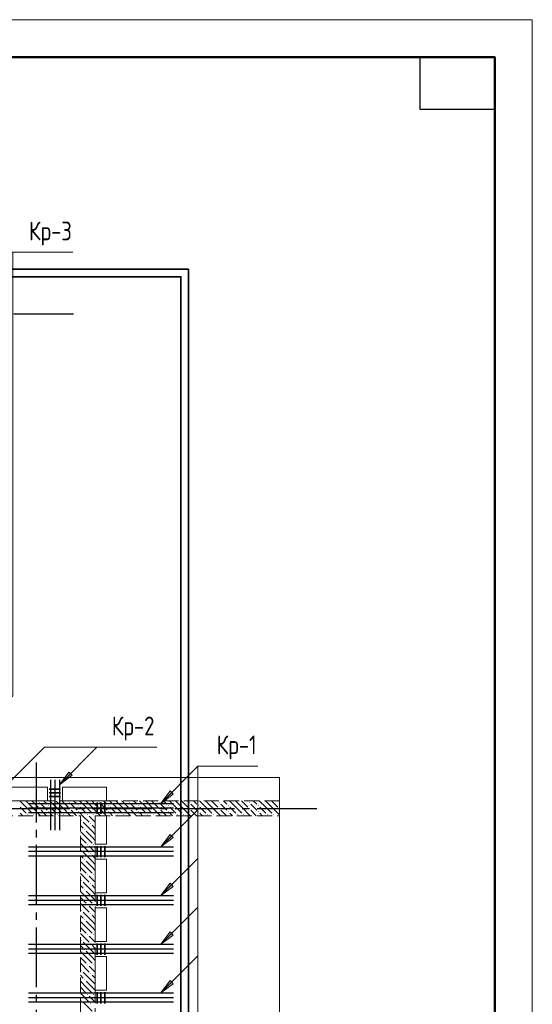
# Model space of a CAD drawing. Header units: millimetres. Extents: x 0 to 31317, y 0 to 42000.
# Tile 15 of 15: x 22854 to 29700, y 28863 to 42000. Entities that reach past the tile are written whole.
import ezdxf

# ---------------------------------------------------------------- set-up
doc = ezdxf.new("R2010")
doc.units = ezdxf.units.MM
doc.linetypes.add('______2', pattern=[270, 200, -70])
doc.linetypes.add('______5', pattern=[1100, 800, -100, 100, -100])
for name, color, linetype, lineweight in [('S1 Стержни арматуры фон', 7, 'Continuous', 25), ('Standard', 7, 'Continuous', 25), ('Оси', 40, '______5', 18), ('Позиционная метка номер позиции', 7, 'Continuous', 13), ('Ребро вкладыша арматура поперечная AW', 7, 'Continuous', 25)]:
    doc.layers.add(name, color=color, linetype=linetype, lineweight=lineweight)
doc.layers.add('ЖБ Перекрытие верхний уровень', color=7, linetype='Continuous', lineweight=25, true_color=0xe0e0ff)
doc.layers.add('ЖБ Стена верхний уровень', color=7, linetype='Continuous', lineweight=25, true_color=0x006e00)
doc.styles.add('GOST 2.304-81', font='txt')

msp = doc.modelspace()

# ---------------------------------------------------------------- hatches: boundary and pattern name
at = {"layer": 'ЖБ Стена верхний уровень', "linetype": 'Continuous', "lineweight": 18, "transparency": 33554687}
for points in [[(23114, 31553), (23121, 31560), (23127, 31553), (23121, 31547)], [(23514, 31553), (23521, 31560), (23527, 31553), (23521, 31547)], [(23914, 31553), (23921, 31560), (23927, 31553), (23921, 31547)], [(24314, 31553), (24321, 31560), (24327, 31553), (24321, 31547)], [(24714, 31553), (24721, 31560), (24727, 31553), (24721, 31547)], [(25114, 31553), (25121, 31560), (25127, 31553), (25121, 31547)], [(25514, 31553), (25521, 31560), (25527, 31553), (25521, 31547)], [(25914, 31553), (25921, 31560), (25927, 31553), (25921, 31547)], [(26314, 31553), (26321, 31560), (26324, 31557), (26324, 31550), (26321, 31547)], [(22954, 31393), (22961, 31400), (22967, 31393), (22961, 31387)], [(23034, 31393), (23041, 31400), (23047, 31393), (23041, 31387)], [(23114, 31473), (23121, 31480), (23127, 31473), (23121, 31467)], [(23234, 31513), (23241, 31520), (23247, 31513), (23241, 31507)], [(23234, 31433), (23241, 31440), (23247, 31433), (23241, 31427)], [(23354, 31393), (23361, 31400), (23367, 31393), (23361, 31387)], [(23434, 31393), (23441, 31400), (23447, 31393), (23441, 31387)], [(23514, 31473), (23521, 31480), (23527, 31473), (23521, 31467)], [(23634, 31513), (23641, 31520), (23647, 31513), (23641, 31507)], [(23634, 31433), (23641, 31440), (23647, 31433), (23641, 31427)], [(23754, 31393), (23761, 31400), (23767, 31393), (23761, 31387)], [(23834, 31393), (23841, 31400), (23847, 31393), (23841, 31387)], [(23914, 31473), (23921, 31480), (23927, 31473), (23921, 31467)], [(24034, 31513), (24041, 31520), (24047, 31513), (24041, 31507)], [(24034, 31433), (24041, 31440), (24047, 31433), (24041, 31427)], [(24154, 31393), (24161, 31400), (24167, 31393), (24161, 31387)], [(24234, 31393), (24241, 31400), (24247, 31393), (24241, 31387)], [(24314, 31473), (24321, 31480), (24327, 31473), (24321, 31467)], [(24434, 31513), (24441, 31520), (24447, 31513), (24441, 31507)], [(24434, 31433), (24441, 31440), (24447, 31433), (24441, 31427)], [(24554, 31393), (24561, 31400), (24567, 31393), (24561, 31387)], [(24634, 31393), (24641, 31400), (24647, 31393), (24641, 31387)], [(24714, 31473), (24721, 31480), (24727, 31473), (24721, 31467)], [(24834, 31513), (24841, 31520), (24847, 31513), (24841, 31507)], [(24834, 31433), (24841, 31440), (24847, 31433), (24841, 31427)], [(24954, 31393), (24961, 31400), (24967, 31393), (24961, 31387)], [(25034, 31393), (25041, 31400), (25047, 31393), (25041, 31387)], [(25114, 31473), (25121, 31480), (25127, 31473), (25121, 31467)], [(25234, 31513), (25241, 31520), (25247, 31513), (25241, 31507)], [(25234, 31433), (25241, 31440), (25247, 31433), (25241, 31427)], [(25354, 31393), (25361, 31400), (25367, 31393), (25361, 31387)], [(25434, 31393), (25441, 31400), (25447, 31393), (25441, 31387)], [(25514, 31473), (25521, 31480), (25527, 31473), (25521, 31467)], [(25634, 31513), (25641, 31520), (25647, 31513), (25641, 31507)], [(25634, 31433), (25641, 31440), (25647, 31433), (25641, 31427)], [(25754, 31393), (25761, 31400), (25767, 31393), (25761, 31387)], [(25834, 31393), (25841, 31400), (25847, 31393), (25841, 31387)], [(25914, 31473), (25921, 31480), (25927, 31473), (25921, 31467)], [(26034, 31513), (26041, 31520), (26047, 31513), (26041, 31507)], [(26034, 31433), (26041, 31440), (26047, 31433), (26041, 31427)], [(26154, 31393), (26161, 31400), (26167, 31393), (26161, 31387)], [(26234, 31393), (26241, 31400), (26247, 31393), (26241, 31387)], [(26314, 31473), (26321, 31480), (26324, 31477), (26324, 31470), (26321, 31467)], [(23674, 31313), (23681, 31320), (23687, 31313), (23681, 31307)], [(23794, 31273), (23801, 31280), (23807, 31273), (23801, 31267)], [(23714, 31193), (23721, 31200), (23727, 31193), (23721, 31187)], [(23674, 30913), (23681, 30920), (23687, 30913), (23681, 30907)], [(23754, 30993), (23761, 31000), (23767, 30993), (23761, 30987)], [(23794, 30873), (23801, 30880), (23807, 30873), (23801, 30867)], [(23834, 30993), (23841, 31000), (23847, 30993), (23841, 30987)], [(23714, 30793), (23721, 30800), (23727, 30793), (23721, 30787)], [(23674, 30513), (23681, 30520), (23687, 30513), (23681, 30507)], [(23754, 30593), (23761, 30600), (23767, 30593), (23761, 30587)], [(23794, 30473), (23801, 30480), (23807, 30473), (23801, 30467)], [(23834, 30593), (23841, 30600), (23847, 30593), (23841, 30587)], [(23714, 30393), (23721, 30400), (23727, 30393), (23721, 30387)], [(23674, 30113), (23681, 30120), (23687, 30113), (23681, 30107)], [(23754, 30193), (23761, 30200), (23767, 30193), (23761, 30187)], [(23834, 30193), (23841, 30200), (23847, 30193), (23841, 30187)], [(23714, 29993), (23721, 30000), (23727, 29993), (23721, 29987)], [(23794, 30073), (23801, 30080), (23807, 30073), (23801, 30067)], [(23674, 29713), (23681, 29720), (23687, 29713), (23681, 29707)], [(23754, 29793), (23761, 29800), (23767, 29793), (23761, 29787)], [(23834, 29793), (23841, 29800), (23847, 29793), (23841, 29787)], [(23714, 29593), (23721, 29600), (23727, 29593), (23721, 29587)], [(23794, 29673), (23801, 29680), (23807, 29673), (23801, 29667)], [(23674, 29313), (23681, 29320), (23687, 29313), (23681, 29307)], [(23754, 29393), (23761, 29400), (23767, 29393), (23761, 29387)], [(23834, 29393), (23841, 29400), (23847, 29393), (23841, 29387)], [(23714, 29193), (23721, 29200), (23727, 29193), (23721, 29187)], [(23794, 29273), (23801, 29280), (23807, 29273), (23801, 29267)], [(23674, 28913), (23681, 28920), (23687, 28913), (23681, 28907)], [(23754, 28993), (23761, 29000), (23767, 28993), (23761, 28987)], [(23834, 28993), (23841, 29000), (23847, 28993), (23841, 28987)], [(23794, 28873), (23801, 28880), (23807, 28873), (23801, 28867)]]:
    msp.add_hatch(color=7, dxfattribs=at).paths.add_polyline_path(points, flags=16)
at = {"layer": 'Позиционная метка номер позиции', "linetype": 'Continuous', "lineweight": 13, "transparency": 33554687}
for points in [[(23554, 31919), (23384, 31792), (23511, 31962)], [(24905, 31667), (24735, 31540), (24863, 31710)], [(24905, 31667), (24735, 31540), (24863, 31710)], [(24905, 31087), (24735, 30960), (24863, 31130)], [(24905, 30437), (24735, 30310), (24863, 30480)], [(24905, 29787), (24735, 29660), (24863, 29830)], [(24905, 29137), (24735, 29010), (24863, 29180)]]:
    msp.add_hatch(color=7, dxfattribs=at).paths.add_polyline_path(points, flags=16)

# ---------------------------------------------------------------- linework, layer by layer
at = {"layer": 'S1 Стержни арматуры фон', "color": 7, "linetype": 'Continuous', "lineweight": 25, "transparency": 33554687}
for p, q in [((23264, 31860), (23264, 31188)), ((23324, 31860), (23324, 31188)), ((23384, 31860), (23384, 31188)), ((24908, 31540), (22970, 31540)), ((24908, 31540), (22970, 31540)), ((24908, 31480), (22970, 31480)), ((24908, 31480), (22970, 31480)), ((24908, 31420), (22970, 31420)), ((24908, 31420), (22970, 31420)), ((24908, 30960), (22970, 30960)), ((24908, 30960), (22970, 30960)), ((24908, 30900), (22970, 30900)), ((24908, 30900), (22970, 30900)), ((24908, 30840), (22970, 30840)), ((24908, 30840), (22970, 30840)), ((24908, 30310), (22970, 30310)), ((24908, 30310), (22970, 30310)), ((24908, 30250), (22970, 30250)), ((24908, 30250), (22970, 30250)), ((24908, 30190), (22970, 30190)), ((24908, 30190), (22970, 30190)), ((24908, 29660), (22970, 29660)), ((24908, 29660), (22970, 29660)), ((24908, 29600), (22970, 29600)), ((24908, 29600), (22970, 29600)), ((24908, 29540), (22970, 29540)), ((24908, 29540), (22970, 29540)), ((24908, 29010), (22970, 29010)), ((24908, 29010), (22970, 29010)), ((24908, 28950), (22970, 28950)), ((24908, 28950), (22970, 28950)), ((24908, 28890), (22970, 28890)), ((24908, 28890), (22970, 28890))]:
    msp.add_line(p, q, dxfattribs=at)
at = {"layer": 'Standard', "color": 7, "linetype": 'Continuous', "lineweight": 13, "transparency": 33554687}
msp.add_lwpolyline([(0, 0), (29700, 0), (29700, 42000), (0, 42000), (0, 0)], close=True, dxfattribs=at)
at = {"layer": 'Standard', "color": 7, "linetype": 'Continuous', "lineweight": 50, "transparency": 33554687}
msp.add_lwpolyline([(2000, 41500), (29200, 41500), (29200, 500), (2000, 500), (2000, 41500)], close=True, dxfattribs=at)
at = {"layer": 'Standard', "color": 7, "linetype": 'Continuous', "lineweight": 25, "transparency": 33554687}
msp.add_lwpolyline([(29200, 41500), (29200, 40800), (28200, 40800), (28200, 41500), (29200, 41500)], close=True, dxfattribs=at)
at = {"layer": 'Standard', "color": 254, "linetype": 'Continuous', "lineweight": 35, "true_color": 0xc4c4ff, "transparency": 33554687}
for points in [[(7224, 16755), (25108, 16755), (25108, 38670), (7224, 38670), (7224, 16755)], [(7324, 16855), (25008, 16855), (25008, 38570), (7324, 38570), (7324, 16855)]]:
    msp.add_lwpolyline(points, dxfattribs=at)
at = {"layer": 'ЖБ Перекрытие верхний уровень', "color": 7, "linetype": 'Continuous', "lineweight": 18, "transparency": 33554687}
for p, q in [((26324, 31890), (22354, 31890)), ((26324, 23210), (26324, 31890)), ((22724, 31760), (23224, 31760)), ((23224, 31760), (23224, 31580)), ((23424, 31760), (24014, 31760)), ((23424, 31580), (23424, 31760)), ((24014, 31760), (24014, 31580)), ((23224, 31580), (22724, 31580)), ((24014, 31580), (23424, 31580)), ((23864, 31380), (24014, 31380)), ((23864, 31000), (23864, 31380)), ((24014, 31380), (24014, 31000)), ((24014, 31000), (23864, 31000)), ((23864, 30350), (23864, 30800)), ((23864, 30800), (24014, 30800)), ((24014, 30800), (24014, 30350)), ((24014, 30350), (23864, 30350)), ((23864, 30150), (24014, 30150)), ((23864, 29700), (23864, 30150)), ((24014, 30150), (24014, 29700)), ((24014, 29700), (23864, 29700)), ((23864, 29050), (23864, 29500)), ((23864, 29500), (24014, 29500)), ((24014, 29500), (24014, 29050)), ((24014, 29050), (23864, 29050))]:
    msp.add_line(p, q, dxfattribs=at)
at = {"layer": 'ЖБ Стена верхний уровень', "color": 251, "linetype": '______2', "lineweight": 13, "true_color": 0x656565, "transparency": 33554687}
for p, q in [((23864, 31580), (22024, 31580)), ((26324, 31580), (23864, 31580)), ((26324, 31380), (26324, 31580)), ((22024, 31380), (23664, 31380)), ((23664, 31380), (23664, 26430)), ((23864, 26450), (23864, 31380)), ((23864, 31380), (26324, 31380))]:
    msp.add_line(p, q, dxfattribs=at)
at = {"layer": 'ЖБ Стена верхний уровень', "color": 9, "linetype": 'Continuous', "lineweight": 18, "true_color": 0xc7c7c7, "transparency": 33554687}
for p, q in [((22941, 31493), (22854, 31580)), ((22941, 31573), (23021, 31493)), ((23021, 31573), (23014, 31580)), ((23021, 31573), (23101, 31493)), ((23094, 31580), (23101, 31573)), ((23181, 31493), (23141, 31533)), ((23174, 31580), (23221, 31533)), ((23341, 31493), (23254, 31580)), ((23341, 31573), (23421, 31493)), ((23421, 31573), (23414, 31580)), ((23421, 31573), (23501, 31493)), ((23494, 31580), (23501, 31573)), ((23581, 31493), (23541, 31533)), ((23574, 31580), (23621, 31533)), ((23741, 31493), (23654, 31580)), ((23741, 31573), (23821, 31493)), ((23821, 31573), (23814, 31580)), ((23821, 31573), (23864, 31530)), ((23864, 31530), (23901, 31493)), ((23894, 31580), (23901, 31573)), ((23981, 31493), (23941, 31533)), ((23974, 31580), (24021, 31533)), ((24141, 31493), (24054, 31580)), ((24141, 31573), (24221, 31493)), ((24221, 31573), (24214, 31580)), ((24221, 31573), (24301, 31493)), ((24294, 31580), (24301, 31573)), ((24381, 31493), (24341, 31533)), ((24374, 31580), (24421, 31533)), ((24541, 31493), (24454, 31580)), ((24541, 31573), (24621, 31493)), ((24621, 31573), (24614, 31580)), ((24621, 31573), (24701, 31493)), ((24694, 31580), (24701, 31573)), ((24781, 31493), (24741, 31533)), ((24774, 31580), (24821, 31533)), ((24941, 31493), (24854, 31580)), ((24941, 31573), (25021, 31493)), ((25021, 31573), (25014, 31580)), ((25021, 31573), (25101, 31493)), ((25094, 31580), (25101, 31573)), ((25181, 31493), (25141, 31533)), ((25174, 31580), (25221, 31533)), ((25341, 31493), (25254, 31580)), ((25341, 31573), (25421, 31493)), ((25421, 31573), (25414, 31580)), ((25421, 31573), (25501, 31493)), ((25494, 31580), (25501, 31573)), ((25581, 31493), (25541, 31533)), ((25574, 31580), (25621, 31533)), ((25741, 31493), (25654, 31580)), ((25741, 31573), (25821, 31493)), ((25821, 31573), (25814, 31580)), ((25821, 31573), (25901, 31493)), ((25894, 31580), (25901, 31573)), ((25981, 31493), (25941, 31533)), ((25974, 31580), (26021, 31533)), ((26141, 31493), (26054, 31580)), ((26141, 31573), (26221, 31493)), ((26221, 31573), (26214, 31580)), ((26221, 31573), (26301, 31493)), ((26294, 31580), (26301, 31573)), ((22861, 31493), (22941, 31413)), ((22861, 31413), (22894, 31380)), ((22941, 31493), (23021, 31413)), ((23021, 31493), (23134, 31380)), ((23141, 31453), (23214, 31380)), ((23221, 31453), (23181, 31493)), ((23261, 31493), (23341, 31413)), ((23261, 31413), (23294, 31380)), ((23341, 31493), (23421, 31413)), ((23421, 31493), (23534, 31380)), ((23541, 31453), (23614, 31380)), ((23621, 31453), (23581, 31493)), ((23661, 31493), (23741, 31413)), ((23661, 31413), (23694, 31380)), ((23741, 31493), (23821, 31413)), ((23821, 31493), (23864, 31450)), ((23864, 31450), (23934, 31380)), ((23941, 31453), (24014, 31380)), ((24021, 31453), (23981, 31493)), ((24061, 31493), (24141, 31413)), ((24061, 31413), (24094, 31380)), ((24141, 31493), (24221, 31413)), ((24221, 31493), (24334, 31380)), ((24341, 31453), (24414, 31380)), ((24421, 31453), (24381, 31493)), ((24461, 31493), (24541, 31413)), ((24461, 31413), (24494, 31380)), ((24541, 31493), (24621, 31413)), ((24621, 31493), (24734, 31380)), ((24741, 31453), (24814, 31380)), ((24821, 31453), (24781, 31493)), ((24861, 31493), (24941, 31413)), ((24861, 31413), (24894, 31380)), ((24941, 31493), (25021, 31413)), ((25021, 31493), (25134, 31380)), ((25141, 31453), (25214, 31380)), ((25221, 31453), (25181, 31493)), ((25261, 31493), (25341, 31413)), ((25261, 31413), (25294, 31380)), ((25341, 31493), (25421, 31413)), ((25421, 31493), (25534, 31380)), ((25541, 31453), (25614, 31380)), ((25621, 31453), (25581, 31493)), ((25661, 31493), (25741, 31413)), ((25661, 31413), (25694, 31380)), ((25741, 31493), (25821, 31413)), ((25821, 31493), (25934, 31380)), ((25941, 31453), (26014, 31380)), ((26021, 31453), (25981, 31493)), ((26061, 31493), (26141, 31413)), ((26061, 31413), (26094, 31380)), ((26141, 31493), (26221, 31413)), ((26221, 31493), (26324, 31390)), ((23694, 31380), (23781, 31293)), ((23821, 31173), (23701, 31293)), ((23821, 31333), (23781, 31373)), ((23861, 31293), (23821, 31333)), ((23861, 31373), (23864, 31370)), ((23664, 31250), (23701, 31213)), ((23741, 31093), (23664, 31170)), ((23741, 31173), (23821, 31093)), ((23821, 31253), (23864, 31210)), ((23821, 31173), (23864, 31130)), ((23664, 31090), (23741, 31013)), ((23664, 31010), (23781, 30893)), ((23741, 31093), (23821, 31013)), ((23821, 31093), (23864, 31050)), ((23821, 30773), (23701, 30893)), ((23821, 30933), (23781, 30973)), ((23861, 30893), (23821, 30933)), ((23861, 30973), (23864, 30970)), ((23664, 30850), (23701, 30813)), ((23741, 30693), (23664, 30770)), ((23741, 30773), (23821, 30693)), ((23821, 30853), (23864, 30810)), ((23821, 30773), (23864, 30730)), ((23664, 30690), (23741, 30613)), ((23664, 30610), (23781, 30493)), ((23741, 30693), (23821, 30613)), ((23821, 30693), (23864, 30650)), ((23821, 30373), (23701, 30493)), ((23821, 30533), (23781, 30573)), ((23861, 30493), (23821, 30533)), ((23861, 30573), (23864, 30570)), ((23664, 30450), (23701, 30413)), ((23741, 30293), (23664, 30370)), ((23741, 30373), (23821, 30293)), ((23821, 30453), (23864, 30410)), ((23821, 30373), (23864, 30330)), ((23664, 30290), (23741, 30213)), ((23741, 30293), (23821, 30213)), ((23821, 30293), (23864, 30250)), ((23664, 30210), (23781, 30093)), ((23821, 29973), (23701, 30093)), ((23821, 30133), (23781, 30173)), ((23861, 30093), (23821, 30133)), ((23861, 30173), (23864, 30170)), ((23664, 30050), (23701, 30013)), ((23741, 29893), (23664, 29970)), ((23741, 29973), (23821, 29893)), ((23821, 30053), (23864, 30010)), ((23821, 29973), (23864, 29930)), ((23664, 29890), (23741, 29813)), ((23741, 29893), (23821, 29813)), ((23821, 29893), (23864, 29850)), ((23664, 29810), (23781, 29693)), ((23821, 29573), (23701, 29693)), ((23821, 29733), (23781, 29773)), ((23861, 29693), (23821, 29733)), ((23861, 29773), (23864, 29770)), ((23664, 29650), (23701, 29613)), ((23741, 29493), (23664, 29570)), ((23741, 29573), (23821, 29493)), ((23821, 29653), (23864, 29610)), ((23821, 29573), (23864, 29530)), ((23664, 29490), (23741, 29413)), ((23741, 29493), (23821, 29413)), ((23821, 29493), (23864, 29450)), ((23664, 29410), (23781, 29293)), ((23821, 29333), (23781, 29373)), ((23861, 29293), (23821, 29333)), ((23861, 29373), (23864, 29370)), ((23664, 29250), (23701, 29213)), ((23741, 29093), (23664, 29170)), ((23821, 29173), (23701, 29293)), ((23741, 29173), (23821, 29093)), ((23821, 29253), (23864, 29210)), ((23821, 29173), (23864, 29130)), ((23664, 29090), (23741, 29013)), ((23741, 29093), (23821, 29013)), ((23821, 29093), (23864, 29050)), ((23664, 29010), (23781, 28893)), ((23821, 28933), (23781, 28973)), ((23861, 28893), (23821, 28933)), ((23861, 28973), (23864, 28970)), ((23821, 28773), (23701, 28893))]:
    msp.add_line(p, q, dxfattribs=at)
at = {"layer": 'Оси', "color": 8, "linetype": '______5', "lineweight": -3, "transparency": 33554687}
for p, q in [((23574, 38070), (4600, 38070)), ((23074, 32090), (23074, 14930)), ((26824, 31470), (4600, 31470))]:
    msp.add_line(p, q, dxfattribs=at)
at = {"layer": 'Позиционная метка номер позиции', "color": 7, "linetype": 'Continuous', "lineweight": 13, "transparency": 33554687}
for p, q in [((23384, 31792), (23511, 31962)), ((23511, 31962), (23554, 31919)), ((23532, 31940), (23543, 31951)), ((24735, 31540), (25235, 32040)), ((23554, 31919), (23384, 31792)), ((23384, 31792), (23384, 31792)), ((23384, 31792), (23384, 31792)), ((23384, 31792), (23384, 31792)), ((24735, 31540), (24863, 31710)), ((24735, 31540), (24863, 31710)), ((24905, 31667), (24735, 31540)), ((24905, 31667), (24735, 31540)), ((24863, 31710), (24905, 31667)), ((24863, 31710), (24905, 31667)), ((24884, 31688), (24894, 31699)), ((24884, 31688), (24894, 31699)), ((24735, 31540), (24735, 31540)), ((24735, 31540), (24735, 31540)), ((24735, 31540), (24735, 31540)), ((24735, 31540), (24735, 31540)), ((24735, 31540), (24735, 31540)), ((24735, 31540), (24735, 31540)), ((24735, 30960), (25235, 31460)), ((24735, 30960), (24863, 31130)), ((24905, 31087), (24735, 30960)), ((24863, 31130), (24905, 31087)), ((24884, 31108), (24894, 31119)), ((24735, 30960), (24735, 30960)), ((24735, 30960), (24735, 30960)), ((24735, 30960), (24735, 30960)), ((24735, 30310), (25235, 30810)), ((24735, 30310), (24863, 30480)), ((24863, 30480), (24905, 30437)), ((24905, 30437), (24735, 30310)), ((24884, 30458), (24894, 30469)), ((24735, 30310), (24735, 30310)), ((24735, 30310), (24735, 30310)), ((24735, 30310), (24735, 30310)), ((24735, 29660), (25235, 30160)), ((24735, 29660), (24863, 29830)), ((24863, 29830), (24905, 29787)), ((24905, 29787), (24735, 29660)), ((24884, 29808), (24894, 29819)), ((24735, 29660), (24735, 29660)), ((24735, 29660), (24735, 29660)), ((24735, 29660), (24735, 29660)), ((24735, 29010), (25235, 29510)), ((24735, 29010), (24863, 29180)), ((24863, 29180), (24905, 29137)), ((24884, 29158), (24894, 29169)), ((24905, 29137), (24735, 29010)), ((24735, 29010), (24735, 29010)), ((24735, 29010), (24735, 29010)), ((24735, 29010), (24735, 29010))]:
    msp.add_line(p, q, dxfattribs=at)
for points in [[(9334, 38397), (9834, 38897), (23562, 38897)], [(21984, 38397), (22484, 38897), (23562, 38897)], [(22262, 32480), (22762, 32980), (22762, 38897), (23562, 38897)], [(22684, 31792), (23184, 32292), (23984, 32292)], [(23384, 31792), (23884, 32292), (24684, 32292)], [(24735, 31540), (25235, 32040), (26035, 32040)], [(24735, 23680), (25235, 24180), (25235, 32040), (26035, 32040)]]:
    msp.add_lwpolyline(points, dxfattribs=at)
at = {"layer": 'Ребро вкладыша арматура поперечная AW', "color": 7, "linetype": 'Continuous', "lineweight": 35, "transparency": 33554687}
for p, q in [((23399, 31735), (23249, 31735)), ((23399, 31685), (23249, 31685)), ((23399, 31635), (23249, 31635)), ((23889, 31555), (23889, 31405)), ((23939, 31555), (23939, 31405)), ((23989, 31555), (23989, 31405)), ((23889, 30975), (23889, 30825)), ((23939, 30975), (23939, 30825)), ((23989, 30975), (23989, 30825)), ((23889, 30325), (23889, 30175)), ((23939, 30325), (23939, 30175)), ((23989, 30325), (23989, 30175)), ((23889, 29675), (23889, 29525)), ((23939, 29675), (23939, 29525)), ((23989, 29675), (23989, 29525)), ((23889, 29025), (23889, 28875)), ((23939, 29025), (23939, 28875)), ((23989, 29025), (23989, 28875))]:
    msp.add_line(p, q, dxfattribs=at)

# ---------------------------------------------------------------- texts
at = {"layer": 'Standard', "color": 7, "linetype": 'Continuous', "lineweight": 25, "transparency": 33554687, "char_height": 250, "attachment_point": 7, "style": 'GOST 2.304-81'}
for s, insert, width in [('Кр-3', (22978, 38988), 711.25), ('Кр-2', (24084, 32384), 728.96), ('Кр-1', (25485, 32132), 675.67)]:
    msp.add_mtext(s, dxfattribs=dict(at, insert=insert, width=width))

doc.saveas('drawing.dxf')
